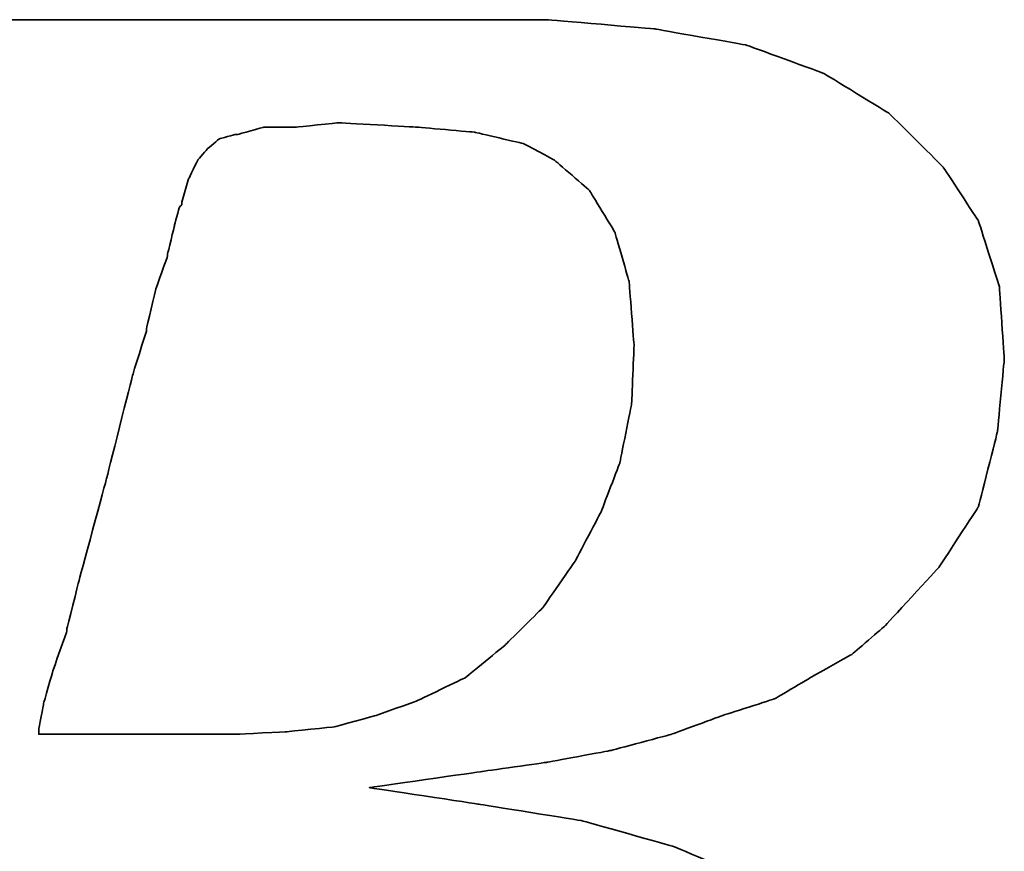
# Model space of a CAD drawing. Header units: millimetres. Extents: x 1805 to 4914, y -1594 to 860.
# Tile 144 of 256: x 2172.71 to 2175.53, y -888.24 to -885.85. Entities that reach past the tile are written whole.
import ezdxf

# ---------------------------------------------------------------- set-up
doc = ezdxf.new("R2010")
doc.units = ezdxf.units.MM
doc.layers.add('DIM', color=4, linetype='CONTINUOUS')
doc.layers.add('layer 1', color=7, linetype='CONTINUOUS')

# ---------------------------------------------------------------- blocks, each defined once
blk = doc.blocks.new('TBI MOTION logo(完整正式版)')
at = {"layer": 'layer 1', "color": 22, "lineweight": 35}
for points, knots in [([(-64.65375, -6.86375), (-64.65375, -6.86375), (-64.84375, -7.29625), (-64.84375, -7.29625), (-64.84375, -7.29625), (-64.84375, -7.29625), (-64.86875, -7.34375), (-64.86875, -7.34375), (-64.86875, -7.34375), (-64.86875, -7.34375), (-64.86875, -7.36875), (-64.86875, -7.36875), (-64.86875, -7.36875), (-64.86875, -7.36875), (-65.15375, -7.65375), (-65.15375, -7.65375), (-65.15375, -7.65375), (-65.15375, -7.65375), (-65.17875, -7.65375), (-65.17875, -7.65375), (-65.17875, -7.65375), (-65.17875, -7.65375), (-65.20375, -7.67875), (-65.20375, -7.67875), (-65.20375, -7.67875), (-65.20375, -7.67875), (-65.58875, -7.87125), (-65.58875, -7.87125), (-65.58875, -7.87125), (-65.58875, -7.87125), (-65.63375, -7.87125), (-65.63375, -7.87125), (-65.63375, -7.87125), (-65.63375, -7.87125), (-65.65875, -7.89375), (-65.65875, -7.89375), (-65.65875, -7.89375), (-65.65875, -7.89375), (-66.09375, -7.94375), (-66.09375, -7.94375), (-66.09375, -7.94375), (-66.09375, -7.94375), (-66.11375, -7.94375), (-66.11375, -7.94375), (-66.11375, -7.94375), (-66.11375, -7.94375), (-66.16375, -7.94375), (-66.16375, -7.94375), (-66.16375, -7.94375), (-66.16375, -7.94375), (-66.30875, -7.94375), (-66.30875, -7.94375), (-66.30875, -7.94375), (-66.30875, -7.94375), (-66.69375, -7.94375), (-66.69375, -7.94375), (-66.69375, -7.94375), (-66.69375, -7.94375), (-67.07375, -7.94375), (-67.07375, -7.94375), (-67.07375, -7.94375), (-67.07375, -7.94375), (-67.12375, -7.94375), (-67.12375, -7.94375), (-67.12375, -7.94375), (-67.12375, -7.94375), (-67.12375, -7.96625), (-67.12375, -7.96625), (-67.12375, -7.96625), (-67.12375, -7.96625), (-67.14875, -7.99125), (-67.14875, -7.99125), (-67.14875, -7.99125), (-67.14875, -7.99125), (-67.24375, -8.34875), (-67.24375, -8.34875), (-67.24375, -8.34875), (-67.24375, -8.34875), (-67.31375, -8.68625), (-67.31375, -8.68625), (-67.31375, -8.68625), (-67.31375, -8.68625), (-67.26875, -8.68625), (-67.26875, -8.68625), (-67.26875, -8.68625), (-67.26875, -8.68625), (-67.07375, -8.68625), (-67.07375, -8.68625), (-67.07375, -8.68625), (-67.07375, -8.68625), (-66.54875, -8.68625), (-66.54875, -8.68625), (-66.54875, -8.68625), (-66.54875, -8.68625), (-65.82625, -8.68625), (-65.82625, -8.68625), (-65.82625, -8.68625), (-65.82625, -8.68625), (-65.01375, -8.68625), (-65.01375, -8.68625), (-65.01375, -8.68625), (-65.01375, -8.68625), (-64.05375, -8.68625), (-64.05375, -8.68625), (-64.05375, -8.68625), (-64.05375, -8.68625), (-62.08375, -8.68625), (-62.08375, -8.68625), (-62.08375, -8.68625), (-62.08375, -8.68625), (-60.06875, -8.68625), (-60.06875, -8.68625), (-60.06875, -8.68625), (-60.06875, -8.68625), (-59.10875, -8.68625), (-59.10875, -8.68625), (-59.10875, -8.68625), (-59.10875, -8.68625), (-58.29375, -8.68625), (-58.29375, -8.68625), (-58.29375, -8.68625), (-58.29375, -8.68625), (-57.57375, -8.68625), (-57.57375, -8.68625), (-57.57375, -8.68625), (-57.57375, -8.68625), (-57.04875, -8.68625), (-57.04875, -8.68625), (-57.04875, -8.68625), (-57.04875, -8.68625), (-56.85375, -8.68625), (-56.85375, -8.68625), (-56.85375, -8.68625), (-56.85375, -8.68625), (-56.70875, -8.68625), (-56.70875, -8.68625), (-56.70875, -8.68625), (-56.70875, -8.68625), (-56.61375, -8.68625), (-56.61375, -8.68625), (-56.61375, -8.68625), (-56.61375, -8.68625), (-56.56875, -8.68625), (-56.56875, -8.68625), (-56.56875, -8.68625), (-56.56875, -8.68625), (-55.65375, -8.63875), (-55.65375, -8.63875), (-55.65375, -8.63875), (-55.65375, -8.63875), (-54.76875, -8.51875), (-54.76875, -8.51875), (-54.76875, -8.51875), (-54.76875, -8.51875), (-53.90375, -8.30375), (-53.90375, -8.30375), (-53.90375, -8.30375), (-53.90375, -8.30375), (-53.08875, -8.03875), (-53.08875, -8.03875), (-53.08875, -8.03875), (-53.08875, -8.03875), (-52.34375, -7.65375), (-52.34375, -7.65375), (-52.34375, -7.65375), (-52.34375, -7.65375), (-51.69875, -7.29625), (-51.69875, -7.29625), (-51.69875, -7.29625), (-51.69875, -7.29625), (-51.21875, -6.91125), (-51.21875, -6.91125), (-51.21875, -6.91125), (-51.21875, -6.91125), (-50.83375, -6.50375), (-50.83375, -6.50375), (-50.83375, -6.50375), (-50.83375, -6.50375), (-50.44875, -5.94875), (-50.44875, -5.94875), (-50.44875, -5.94875), (-50.44875, -5.94875), (-50.13875, -5.30375), (-50.13875, -5.30375), (-50.13875, -5.30375), (-50.13875, -5.30375), (-49.99375, -4.65375), (-49.99375, -4.65375), (-49.99375, -4.65375), (-49.99375, -4.65375), (-49.92375, -3.98375), (-49.92375, -3.98375), (-49.92375, -3.98375), (-49.92375, -3.98375), (-49.99375, -3.19374), (-49.99375, -3.19374), (-49.99375, -3.19374), (-49.99375, -3.19374), (-50.23374, -2.44874), (-50.23374, -2.44874), (-50.23374, -2.44874), (-50.23374, -2.44874), (-50.59375, -1.87374), (-50.59375, -1.87374), (-50.59375, -1.87374), (-50.59375, -1.87374), (-51.09875, -1.31874), (-51.09875, -1.31874), (-51.09875, -1.31874), (-51.09875, -1.31874), (-51.74375, -0.81875), (-51.74375, -0.81875), (-51.74375, -0.81875), (-51.74375, -0.81875), (-52.53875, -0.48125), (-52.53875, -0.48125), (-52.53875, -0.48125), (-52.53875, -0.48125), (-53.47375, -0.21875), (-53.47375, -0.21875), (-53.47375, -0.21875), (-53.47375, -0.21875), (-54.52875, -0.04874), (-54.52875, -0.04874), (-54.52875, -0.04874), (-54.52875, -0.04874), (-55.65375, 0.12125), (-55.65375, 0.12125), (-55.65375, 0.12125), (-55.65375, 0.12125), (-54.50375, 0.28624), (-54.50375, 0.28624), (-54.50375, 0.28624), (-54.50375, 0.28624), (-53.83375, 0.38124), (-53.83375, 0.38124), (-53.83375, 0.38124), (-53.83375, 0.38124), (-53.18375, 0.50125), (-53.18375, 0.50125), (-53.18375, 0.50125), (-53.18375, 0.50125), (-52.55875, 0.66874), (-52.55875, 0.66874), (-52.55875, 0.66874), (-52.55875, 0.66874), (-52.03375, 0.86124), (-52.03375, 0.86124), (-52.03375, 0.86124), (-52.03375, 0.86124), (-51.50374, 1.03124), (-51.50374, 1.03124), (-51.50374, 1.03124), (-51.50374, 1.03124), (-51.09875, 1.27125), (-51.09875, 1.27125), (-51.09875, 1.27125), (-51.09875, 1.27125), (-50.71375, 1.48624), (-50.71375, 1.48624), (-50.71375, 1.48624), (-50.71375, 1.48624), (-50.37625, 1.77625), (-50.37625, 1.77625), (-50.37625, 1.77625), (-50.37625, 1.77625), (-49.82375, 2.37625), (-49.82375, 2.37625), (-49.82375, 2.37625), (-49.82375, 2.37625), (-49.41875, 2.99625), (-49.41875, 2.99625), (-49.41875, 2.99625), (-49.41875, 2.99625), (-49.22375, 3.76625), (-49.22375, 3.76625), (-49.22375, 3.76625), (-49.22375, 3.76625), (-49.15375, 4.50874), (-49.15375, 4.50874), (-49.15375, 4.50874), (-49.15375, 4.50874), (-49.20375, 5.25125), (-49.20375, 5.25125), (-49.20375, 5.25125), (-49.20375, 5.25125), (-49.41875, 5.92625), (-49.41875, 5.92625), (-49.41875, 5.92625), (-49.41875, 5.92625), (-49.77875, 6.47625), (-49.77875, 6.47625), (-49.77875, 6.47625), (-49.77875, 6.47625), (-50.33125, 7.02624), (-50.33125, 7.02624), (-50.33125, 7.02624), (-50.33125, 7.02624), (-51.00125, 7.43625), (-51.00125, 7.43625), (-51.00125, 7.43625), (-51.00125, 7.43625), (-51.79375, 7.72625), (-51.79375, 7.72625), (-51.79375, 7.72625), (-51.79375, 7.72625), (-52.72875, 7.89124), (-52.72875, 7.89124), (-52.72875, 7.89124), (-52.72875, 7.89124), (-53.83375, 7.98625), (-53.83375, 7.98625), (-53.83375, 7.98625), (-53.83375, 7.98625), (-53.92875, 7.98625), (-53.92875, 7.98625), (-53.92875, 7.98625), (-53.92875, 7.98625), (-54.26375, 7.98625), (-54.26375, 7.98625), (-54.26375, 7.98625), (-54.26375, 7.98625), (-54.74375, 7.98625), (-54.74375, 7.98625), (-54.74375, 7.98625), (-54.74375, 7.98625), (-55.36875, 7.98625), (-55.36875, 7.98625), (-55.36875, 7.98625), (-55.36875, 7.98625), (-56.13375, 7.98625), (-56.13375, 7.98625), (-56.13375, 7.98625), (-56.13375, 7.98625), (-56.94875, 7.98625), (-56.94875, 7.98625), (-56.94875, 7.98625), (-56.94875, 7.98625), (-58.77625, 7.98625), (-58.77625, 7.98625), (-58.77625, 7.98625), (-58.77625, 7.98625), (-60.59875, 7.98625), (-60.59875, 7.98625), (-60.59875, 7.98625), (-60.59875, 7.98625), (-61.41375, 7.98625), (-61.41375, 7.98625), (-61.41375, 7.98625), (-61.41375, 7.98625), (-62.17875, 7.98625), (-62.17875, 7.98625), (-62.17875, 7.98625), (-62.17875, 7.98625), (-62.80375, 7.98625), (-62.80375, 7.98625), (-62.80375, 7.98625), (-62.80375, 7.98625), (-63.30625, 7.98625), (-63.30625, 7.98625), (-63.30625, 7.98625), (-63.30625, 7.98625), (-63.57375, 7.98625), (-63.57375, 7.98625), (-63.57375, 7.98625), (-63.57375, 7.98625), (-63.57375, 7.96375), (-63.57375, 7.96375), (-63.57375, 7.96375), (-63.57375, 7.96375), (-63.59875, 7.94125), (-63.59875, 7.94125), (-63.59875, 7.94125), (-63.59875, 7.94125), (-63.69375, 7.55625), (-63.69375, 7.55625), (-63.69375, 7.55625), (-63.69375, 7.55625), (-63.76375, 7.24624), (-63.76375, 7.24624), (-63.76375, 7.24624), (-63.76375, 7.24624), (-63.23875, 7.24624), (-63.23875, 7.24624), (-63.23875, 7.24624), (-63.23875, 7.24624), (-62.75875, 7.24624), (-62.75875, 7.24624), (-62.75875, 7.24624), (-62.75875, 7.24624), (-62.61125, 7.24624), (-62.61125, 7.24624), (-62.61125, 7.24624), (-62.61125, 7.24624), (-62.56625, 7.24624), (-62.56625, 7.24624), (-62.56625, 7.24624), (-62.56625, 7.24624), (-62.22875, 7.24624), (-62.22875, 7.24624), (-62.22875, 7.24624), (-62.22875, 7.24624), (-62.20375, 7.24624), (-62.20375, 7.24624), (-62.20375, 7.24624), (-62.20375, 7.24624), (-62.17875, 7.21875), (-62.17875, 7.21875), (-62.17875, 7.21875), (-62.17875, 7.21875), (-61.96375, 7.17125), (-61.96375, 7.17125), (-61.96375, 7.17125), (-61.96375, 7.17125), (-61.72375, 7.12624), (-61.72375, 7.12624), (-61.72375, 7.12624), (-61.72375, 7.12624), (-61.70375, 7.12624), (-61.70375, 7.12624), (-61.70375, 7.12624), (-61.70375, 7.12624), (-61.55875, 7.07624), (-61.55875, 7.07624), (-61.55875, 7.07624), (-61.55875, 7.07624), (-61.50875, 7.07624), (-61.50875, 7.07624), (-61.50875, 7.07624), (-61.50875, 7.07624), (-61.48375, 7.02624), (-61.48375, 7.02624), (-61.48375, 7.02624), (-61.48375, 7.02624), (-61.31875, 6.83375), (-61.31875, 6.83375), (-61.31875, 6.83375), (-61.31875, 6.83375), (-61.29375, 6.81125), (-61.29375, 6.81125), (-61.29375, 6.81125), (-61.29375, 6.81125), (-61.29375, 6.78625), (-61.29375, 6.78625), (-61.29375, 6.78625), (-61.29375, 6.78625), (-61.19875, 6.50124), (-61.19875, 6.50124), (-61.19875, 6.50124), (-61.19875, 6.50124), (-61.17375, 6.45124), (-61.17375, 6.45124), (-61.17375, 6.45124), (-61.17375, 6.45124), (-61.19875, 6.40625), (-61.19875, 6.40625), (-61.19875, 6.40625), (-61.19875, 6.40625), (-61.26875, 5.99624), (-61.26875, 5.99624), (-61.26875, 5.99624), (-61.26875, 5.99624), (-61.26875, 5.85125), (-61.26875, 5.85125), (-61.26875, 5.85125), (-61.26875, 5.85125), (-61.26875, 5.82625), (-61.26875, 5.82625), (-61.26875, 5.82625), (-61.26875, 5.82625), (-61.29375, 5.80625), (-61.29375, 5.80625), (-61.29375, 5.80625), (-61.29375, 5.80625), (-61.34125, 5.66125), (-61.34125, 5.66125), (-61.34125, 5.66125), (-61.34125, 5.66125), (-61.41375, 5.44625), (-61.41375, 5.44625), (-61.41375, 5.44625), (-61.41375, 5.44625), (-61.48375, 5.15625), (-61.48375, 5.15625), (-61.48375, 5.15625), (-61.48375, 5.15625), (-61.58375, 4.82124), (-61.58375, 4.82124), (-61.58375, 4.82124), (-61.58375, 4.82124), (-61.79875, 4.00375), (-61.79875, 4.00375), (-61.79875, 4.00375), (-61.79875, 4.00375), (-62.05875, 2.99625), (-62.05875, 2.99625), (-62.05875, 2.99625), (-62.05875, 2.99625), (-62.34875, 1.91625), (-62.34875, 1.91625), (-62.34875, 1.91625), (-62.34875, 1.91625), (-62.97375, -0.41124), (-62.97375, -0.41124), (-62.97375, -0.41124), (-62.97375, -0.41124), (-63.59875, -2.75875), (-63.59875, -2.75875), (-63.59875, -2.75875), (-63.59875, -2.75875), (-63.88375, -3.86374), (-63.88375, -3.86374), (-63.88375, -3.86374), (-63.88375, -3.86374), (-64.14875, -4.82374), (-64.14875, -4.82374), (-64.14875, -4.82374), (-64.14875, -4.82374), (-64.36375, -5.64125), (-64.36375, -5.64125), (-64.36375, -5.64125), (-64.36375, -5.64125), (-64.43625, -5.97625), (-64.43625, -5.97625), (-64.43625, -5.97625), (-64.43625, -5.97625), (-64.50875, -6.28625), (-64.50875, -6.28625), (-64.50875, -6.28625), (-64.50875, -6.28625), (-64.50875, -6.30875), (-64.50875, -6.30875), (-64.50875, -6.30875), (-64.50875, -6.30875), (-64.57875, -6.50375), (-64.57875, -6.50375), (-64.57875, -6.50375), (-64.57875, -6.50375), (-64.62875, -6.69625), (-64.62875, -6.69625), (-64.62875, -6.69625), (-64.62875, -6.69625), (-64.62875, -6.76875), (-64.62875, -6.76875), (-64.62875, -6.76875), (-64.62875, -6.76875), (-64.62875, -6.81375), (-64.62875, -6.81375), (-64.62875, -6.81375), (-64.62875, -6.81375), (-64.62875, -6.83875), (-64.62875, -6.83875), (-64.62875, -6.83875), (-64.62875, -6.83875), (-64.65375, -6.86375), (-64.65375, -6.86375)], [0, 0, 0, 0, 0.00719424, 0.00719424, 0.00719424, 0.00719425, 0.01438849, 0.01438849, 0.01438849, 0.0143885, 0.02158273, 0.02158273, 0.02158273, 0.02158274, 0.02877698, 0.02877698, 0.02877698, 0.02877699, 0.03597122, 0.03597122, 0.03597122, 0.03597123, 0.04316547, 0.04316547, 0.04316547, 0.04316548, 0.05035971, 0.05035971, 0.05035971, 0.05035972, 0.05755396, 0.05755396, 0.05755396, 0.05755397, 0.0647482, 0.0647482, 0.0647482, 0.06474821, 0.07194245, 0.07194245, 0.07194245, 0.07194246, 0.07913669, 0.07913669, 0.07913669, 0.0791367, 0.08633094, 0.08633094, 0.08633094, 0.08633095, 0.09352518, 0.09352518, 0.09352518, 0.09352519, 0.10071942, 0.10071942, 0.10071942, 0.10071943, 0.10791367, 0.10791367, 0.10791367, 0.10791368, 0.11510791, 0.11510791, 0.11510791, 0.11510792, 0.12230216, 0.12230216, 0.12230216, 0.12230217, 0.1294964, 0.1294964, 0.1294964, 0.12949641, 0.13669065, 0.13669065, 0.13669065, 0.13669066, 0.14388489, 0.14388489, 0.14388489, 0.1438849, 0.15107914, 0.15107914, 0.15107914, 0.15107915, 0.15827338, 0.15827338, 0.15827338, 0.15827339, 0.16546763, 0.16546763, 0.16546763, 0.16546764, 0.17266187, 0.17266187, 0.17266187, 0.17266188, 0.17985612, 0.17985612, 0.17985612, 0.17985613, 0.18705036, 0.18705036, 0.18705036, 0.18705037, 0.1942446, 0.1942446, 0.1942446, 0.19424461, 0.20143885, 0.20143885, 0.20143885, 0.20143886, 0.20863309, 0.20863309, 0.20863309, 0.2086331, 0.21582734, 0.21582734, 0.21582734, 0.21582735, 0.22302158, 0.22302158, 0.22302158, 0.22302159, 0.23021583, 0.23021583, 0.23021583, 0.23021584, 0.23741007, 0.23741007, 0.23741007, 0.23741008, 0.24460432, 0.24460432, 0.24460432, 0.24460433, 0.25179856, 0.25179856, 0.25179856, 0.25179857, 0.25899281, 0.25899281, 0.25899281, 0.25899282, 0.26618705, 0.26618705, 0.26618705, 0.26618706, 0.27338129, 0.27338129, 0.27338129, 0.2733813, 0.28057554, 0.28057554, 0.28057554, 0.28057555, 0.28776978, 0.28776978, 0.28776978, 0.28776979, 0.29496403, 0.29496403, 0.29496403, 0.29496404, 0.30215827, 0.30215827, 0.30215827, 0.30215828, 0.30935252, 0.30935252, 0.30935252, 0.30935253, 0.31654676, 0.31654676, 0.31654676, 0.31654677, 0.32374101, 0.32374101, 0.32374101, 0.32374102, 0.33093525, 0.33093525, 0.33093525, 0.33093526, 0.3381295, 0.3381295, 0.3381295, 0.33812951, 0.34532374, 0.34532374, 0.34532374, 0.34532375, 0.35251799, 0.35251799, 0.35251799, 0.352518, 0.35971223, 0.35971223, 0.35971223, 0.35971224, 0.36690647, 0.36690647, 0.36690647, 0.36690648, 0.37410072, 0.37410072, 0.37410072, 0.37410073, 0.38129496, 0.38129496, 0.38129496, 0.38129497, 0.38848921, 0.38848921, 0.38848921, 0.38848922, 0.39568345, 0.39568345, 0.39568345, 0.39568346, 0.4028777, 0.4028777, 0.4028777, 0.40287771, 0.41007194, 0.41007194, 0.41007194, 0.41007195, 0.41726619, 0.41726619, 0.41726619, 0.4172662, 0.42446043, 0.42446043, 0.42446043, 0.42446044, 0.43165468, 0.43165468, 0.43165468, 0.43165469, 0.43884892, 0.43884892, 0.43884892, 0.43884893, 0.44604317, 0.44604317, 0.44604317, 0.44604318, 0.45323741, 0.45323741, 0.45323741, 0.45323742, 0.46043165, 0.46043165, 0.46043165, 0.46043166, 0.4676259, 0.4676259, 0.4676259, 0.46762591, 0.47482014, 0.47482014, 0.47482014, 0.47482015, 0.48201439, 0.48201439, 0.48201439, 0.4820144, 0.48920863, 0.48920863, 0.48920863, 0.48920864, 0.49640288, 0.49640288, 0.49640288, 0.49640289, 0.50359712, 0.50359712, 0.50359712, 0.50359713, 0.51079137, 0.51079137, 0.51079137, 0.51079138, 0.51798561, 0.51798561, 0.51798561, 0.51798562, 0.52517986, 0.52517986, 0.52517986, 0.52517987, 0.5323741, 0.5323741, 0.5323741, 0.53237411, 0.53956835, 0.53956835, 0.53956835, 0.53956836, 0.54676259, 0.54676259, 0.54676259, 0.5467626, 0.55395683, 0.55395683, 0.55395683, 0.55395684, 0.56115108, 0.56115108, 0.56115108, 0.56115109, 0.56834532, 0.56834532, 0.56834532, 0.56834533, 0.57553957, 0.57553957, 0.57553957, 0.57553958, 0.58273381, 0.58273381, 0.58273381, 0.58273382, 0.58992806, 0.58992806, 0.58992806, 0.58992807, 0.5971223, 0.5971223, 0.5971223, 0.59712231, 0.60431655, 0.60431655, 0.60431655, 0.60431656, 0.61151079, 0.61151079, 0.61151079, 0.6115108, 0.61870504, 0.61870504, 0.61870504, 0.61870505, 0.62589928, 0.62589928, 0.62589928, 0.62589929, 0.63309353, 0.63309353, 0.63309353, 0.63309354, 0.64028777, 0.64028777, 0.64028777, 0.64028778, 0.64748201, 0.64748201, 0.64748201, 0.64748202, 0.65467626, 0.65467626, 0.65467626, 0.65467627, 0.6618705, 0.6618705, 0.6618705, 0.66187051, 0.66906475, 0.66906475, 0.66906475, 0.66906476, 0.67625899, 0.67625899, 0.67625899, 0.676259, 0.68345324, 0.68345324, 0.68345324, 0.68345325, 0.69064748, 0.69064748, 0.69064748, 0.69064749, 0.69784173, 0.69784173, 0.69784173, 0.69784174, 0.70503597, 0.70503597, 0.70503597, 0.70503598, 0.71223022, 0.71223022, 0.71223022, 0.71223023, 0.71942446, 0.71942446, 0.71942446, 0.71942447, 0.72661871, 0.72661871, 0.72661871, 0.72661872, 0.73381295, 0.73381295, 0.73381295, 0.73381296, 0.74100719, 0.74100719, 0.74100719, 0.7410072, 0.74820144, 0.74820144, 0.74820144, 0.74820145, 0.75539568, 0.75539568, 0.75539568, 0.75539569, 0.76258993, 0.76258993, 0.76258993, 0.76258994, 0.76978417, 0.76978417, 0.76978417, 0.76978418, 0.77697842, 0.77697842, 0.77697842, 0.77697843, 0.78417266, 0.78417266, 0.78417266, 0.78417267, 0.79136691, 0.79136691, 0.79136691, 0.79136692, 0.79856115, 0.79856115, 0.79856115, 0.79856116, 0.8057554, 0.8057554, 0.8057554, 0.80575541, 0.81294964, 0.81294964, 0.81294964, 0.81294965, 0.82014388, 0.82014388, 0.82014388, 0.82014389, 0.82733813, 0.82733813, 0.82733813, 0.82733814, 0.83453237, 0.83453237, 0.83453237, 0.83453238, 0.84172662, 0.84172662, 0.84172662, 0.84172663, 0.84892086, 0.84892086, 0.84892086, 0.84892087, 0.85611511, 0.85611511, 0.85611511, 0.85611512, 0.86330935, 0.86330935, 0.86330935, 0.86330936, 0.8705036, 0.8705036, 0.8705036, 0.87050361, 0.87769784, 0.87769784, 0.87769784, 0.87769785, 0.88489209, 0.88489209, 0.88489209, 0.8848921, 0.89208633, 0.89208633, 0.89208633, 0.89208634, 0.89928058, 0.89928058, 0.89928058, 0.89928059, 0.90647482, 0.90647482, 0.90647482, 0.90647483, 0.91366906, 0.91366906, 0.91366906, 0.91366907, 0.92086331, 0.92086331, 0.92086331, 0.92086332, 0.92805755, 0.92805755, 0.92805755, 0.92805756, 0.9352518, 0.9352518, 0.9352518, 0.93525181, 0.94244604, 0.94244604, 0.94244604, 0.94244605, 0.94964029, 0.94964029, 0.94964029, 0.9496403, 0.95683453, 0.95683453, 0.95683453, 0.95683454, 0.96402878, 0.96402878, 0.96402878, 0.96402879, 0.97122302, 0.97122302, 0.97122302, 0.97122303, 0.97841727, 0.97841727, 0.97841727, 0.97841728, 0.98561151, 0.98561151, 0.98561151, 0.98561152, 0.99280576, 0.99280576, 0.99280576, 0.99280577, 1, 1, 1, 1]), ([(-57.50375, 6.35625), (-57.50375, 6.35625), (-57.57375, 6.11625), (-57.57375, 6.11625), (-57.57375, 6.11625), (-57.57375, 6.11625), (-57.57375, 6.09125), (-57.57375, 6.09125), (-57.57375, 6.09125), (-57.57375, 6.09125), (-57.59875, 6.06625), (-57.59875, 6.06625), (-57.59875, 6.06625), (-57.59875, 6.06625), (-57.64875, 5.87625), (-57.64875, 5.87625), (-57.64875, 5.87625), (-57.64875, 5.87625), (-57.71875, 5.58875), (-57.71875, 5.58875), (-57.71875, 5.58875), (-57.71875, 5.58875), (-57.71875, 5.56625), (-57.71875, 5.56625), (-57.71875, 5.56625), (-57.71875, 5.56625), (-57.83875, 5.23125), (-57.83875, 5.23125), (-57.83875, 5.23125), (-57.83875, 5.23125), (-57.93625, 4.82124), (-57.93625, 4.82124), (-57.93625, 4.82124), (-57.93625, 4.82124), (-57.93625, 4.79624), (-57.93625, 4.79624), (-57.93625, 4.79624), (-57.93625, 4.79624), (-58.07875, 4.34125), (-58.07875, 4.34125), (-58.07875, 4.34125), (-58.07875, 4.34125), (-58.34375, 3.28625), (-58.34375, 3.28625), (-58.34375, 3.28625), (-58.34375, 3.28625), (-58.62875, 2.23124), (-58.62875, 2.23124), (-58.62875, 2.23124), (-58.62875, 2.23124), (-58.74875, 1.75125), (-58.74875, 1.75125), (-58.74875, 1.75125), (-58.74875, 1.75125), (-58.74875, 1.72625), (-58.74875, 1.72625), (-58.74875, 1.72625), (-58.74875, 1.72625), (-58.89375, 1.31625), (-58.89375, 1.31625), (-58.89375, 1.31625), (-58.89375, 1.31625), (-58.98875, 0.98124), (-58.98875, 0.98124), (-58.98875, 0.98124), (-58.98875, 0.98124), (-59.03875, 0.71625), (-59.03875, 0.71625), (-59.03875, 0.71625), (-59.03875, 0.71625), (-59.03875, 0.66874), (-59.03875, 0.66874), (-59.03875, 0.66874), (-59.03875, 0.66874), (-58.91875, 0.66874), (-58.91875, 0.66874), (-58.91875, 0.66874), (-58.91875, 0.66874), (-58.53375, 0.66874), (-58.53375, 0.66874), (-58.53375, 0.66874), (-58.53375, 0.66874), (-58.10375, 0.66874), (-58.10375, 0.66874), (-58.10375, 0.66874), (-58.10375, 0.66874), (-57.66875, 0.66874), (-57.66875, 0.66874), (-57.66875, 0.66874), (-57.66875, 0.66874), (-57.33375, 0.66874), (-57.33375, 0.66874), (-57.33375, 0.66874), (-57.33375, 0.66874), (-57.09375, 0.66874), (-57.09375, 0.66874), (-57.09375, 0.66874), (-57.09375, 0.66874), (-56.99875, 0.66874), (-56.99875, 0.66874), (-56.99875, 0.66874), (-56.99875, 0.66874), (-56.49375, 0.69374), (-56.49375, 0.69374), (-56.49375, 0.69374), (-56.49375, 0.69374), (-56.01375, 0.74374), (-56.01375, 0.74374), (-56.01375, 0.74374), (-56.01375, 0.74374), (-55.58375, 0.86124), (-55.58375, 0.86124), (-55.58375, 0.86124), (-55.58375, 0.86124), (-55.17375, 1.00624), (-55.17375, 1.00624), (-55.17375, 1.00624), (-55.17375, 1.00624), (-54.67375, 1.24625), (-54.67375, 1.24625), (-54.67375, 1.24625), (-54.67375, 1.24625), (-54.26375, 1.58124), (-54.26375, 1.58124), (-54.26375, 1.58124), (-54.26375, 1.58124), (-53.87875, 1.96374), (-53.87875, 1.96374), (-53.87875, 1.96374), (-53.87875, 1.96374), (-53.54375, 2.44625), (-53.54375, 2.44625), (-53.54375, 2.44625), (-53.54375, 2.44625), (-53.27875, 2.95125), (-53.27875, 2.95125), (-53.27875, 2.95125), (-53.27875, 2.95125), (-53.08875, 3.45124), (-53.08875, 3.45124), (-53.08875, 3.45124), (-53.08875, 3.45124), (-52.96875, 4.05124), (-52.96875, 4.05124), (-52.96875, 4.05124), (-52.96875, 4.05124), (-52.94375, 4.65125), (-52.94375, 4.65125), (-52.94375, 4.65125), (-52.94375, 4.65125), (-52.99375, 5.30125), (-52.99375, 5.30125), (-52.99375, 5.30125), (-52.99375, 5.30125), (-53.13875, 5.80625), (-53.13875, 5.80625), (-53.13875, 5.80625), (-53.13875, 5.80625), (-53.39875, 6.23625), (-53.39875, 6.23625), (-53.39875, 6.23625), (-53.39875, 6.23625), (-53.75875, 6.54875), (-53.75875, 6.54875), (-53.75875, 6.54875), (-53.75875, 6.54875), (-54.07375, 6.71625), (-54.07375, 6.71625), (-54.07375, 6.71625), (-54.07375, 6.71625), (-54.57375, 6.83375), (-54.57375, 6.83375), (-54.57375, 6.83375), (-54.57375, 6.83375), (-55.17375, 6.88625), (-55.17375, 6.88625), (-55.17375, 6.88625), (-55.17375, 6.88625), (-55.96875, 6.93125), (-55.96875, 6.93125), (-55.96875, 6.93125), (-55.96875, 6.93125), (-56.39875, 6.88625), (-56.39875, 6.88625), (-56.39875, 6.88625), (-56.39875, 6.88625), (-56.42125, 6.88625), (-56.42125, 6.88625), (-56.42125, 6.88625), (-56.42125, 6.88625), (-56.73375, 6.88625), (-56.73375, 6.88625), (-56.73375, 6.88625), (-56.73375, 6.88625), (-56.99875, 6.81125), (-56.99875, 6.81125), (-56.99875, 6.81125), (-56.99875, 6.81125), (-57.02375, 6.81125), (-57.02375, 6.81125), (-57.02375, 6.81125), (-57.02375, 6.81125), (-57.18875, 6.76625), (-57.18875, 6.76625), (-57.18875, 6.76625), (-57.18875, 6.76625), (-57.30875, 6.66625), (-57.30875, 6.66625), (-57.30875, 6.66625), (-57.30875, 6.66625), (-57.40875, 6.54875), (-57.40875, 6.54875), (-57.40875, 6.54875), (-57.40875, 6.54875), (-57.50375, 6.35625), (-57.50375, 6.35625)], [0, 0, 0, 0, 0.01851852, 0.01851852, 0.01851852, 0.01851853, 0.03703704, 0.03703704, 0.03703704, 0.03703705, 0.05555556, 0.05555556, 0.05555556, 0.05555557, 0.07407407, 0.07407407, 0.07407407, 0.07407408, 0.09259259, 0.09259259, 0.09259259, 0.0925926, 0.11111111, 0.11111111, 0.11111111, 0.11111112, 0.12962963, 0.12962963, 0.12962963, 0.12962964, 0.14814815, 0.14814815, 0.14814815, 0.14814816, 0.16666667, 0.16666667, 0.16666667, 0.16666668, 0.18518519, 0.18518519, 0.18518519, 0.1851852, 0.2037037, 0.2037037, 0.2037037, 0.20370371, 0.22222222, 0.22222222, 0.22222222, 0.22222223, 0.24074074, 0.24074074, 0.24074074, 0.24074075, 0.25925926, 0.25925926, 0.25925926, 0.25925927, 0.27777778, 0.27777778, 0.27777778, 0.27777779, 0.2962963, 0.2962963, 0.2962963, 0.29629631, 0.31481481, 0.31481481, 0.31481481, 0.31481482, 0.33333333, 0.33333333, 0.33333333, 0.33333334, 0.35185185, 0.35185185, 0.35185185, 0.35185186, 0.37037037, 0.37037037, 0.37037037, 0.37037038, 0.38888889, 0.38888889, 0.38888889, 0.3888889, 0.40740741, 0.40740741, 0.40740741, 0.40740742, 0.42592593, 0.42592593, 0.42592593, 0.42592594, 0.44444444, 0.44444444, 0.44444444, 0.44444445, 0.46296296, 0.46296296, 0.46296296, 0.46296297, 0.48148148, 0.48148148, 0.48148148, 0.48148149, 0.5, 0.5, 0.5, 0.50000001, 0.51851852, 0.51851852, 0.51851852, 0.51851853, 0.53703704, 0.53703704, 0.53703704, 0.53703705, 0.55555556, 0.55555556, 0.55555556, 0.55555557, 0.57407407, 0.57407407, 0.57407407, 0.57407408, 0.59259259, 0.59259259, 0.59259259, 0.5925926, 0.61111111, 0.61111111, 0.61111111, 0.61111112, 0.62962963, 0.62962963, 0.62962963, 0.62962964, 0.64814815, 0.64814815, 0.64814815, 0.64814816, 0.66666667, 0.66666667, 0.66666667, 0.66666668, 0.68518519, 0.68518519, 0.68518519, 0.6851852, 0.7037037, 0.7037037, 0.7037037, 0.70370371, 0.72222222, 0.72222222, 0.72222222, 0.72222223, 0.74074074, 0.74074074, 0.74074074, 0.74074075, 0.75925926, 0.75925926, 0.75925926, 0.75925927, 0.77777778, 0.77777778, 0.77777778, 0.77777779, 0.7962963, 0.7962963, 0.7962963, 0.79629631, 0.81481481, 0.81481481, 0.81481481, 0.81481482, 0.83333333, 0.83333333, 0.83333333, 0.83333334, 0.85185185, 0.85185185, 0.85185185, 0.85185186, 0.87037037, 0.87037037, 0.87037037, 0.87037038, 0.88888889, 0.88888889, 0.88888889, 0.8888889, 0.90740741, 0.90740741, 0.90740741, 0.90740742, 0.92592593, 0.92592593, 0.92592593, 0.92592594, 0.94444444, 0.94444444, 0.94444444, 0.94444445, 0.96296296, 0.96296296, 0.96296296, 0.96296297, 0.98148148, 0.98148148, 0.98148148, 0.98148149, 1, 1, 1, 1])]:
    blk.add_open_spline(points, degree=3, knots=knots, dxfattribs=at)

msp = doc.modelspace()

# ---------------------------------------------------------------- block references
at = {"layer": 'DIM', "color": 7, "xscale": 0.2802190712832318, "yscale": 0.2802190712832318, "zscale": 0.2802190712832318}
msp.add_blockref('TBI MOTION logo(完整正式版)', (2189.3082, -888.0922), dxfattribs=at)

doc.saveas('drawing.dxf')
